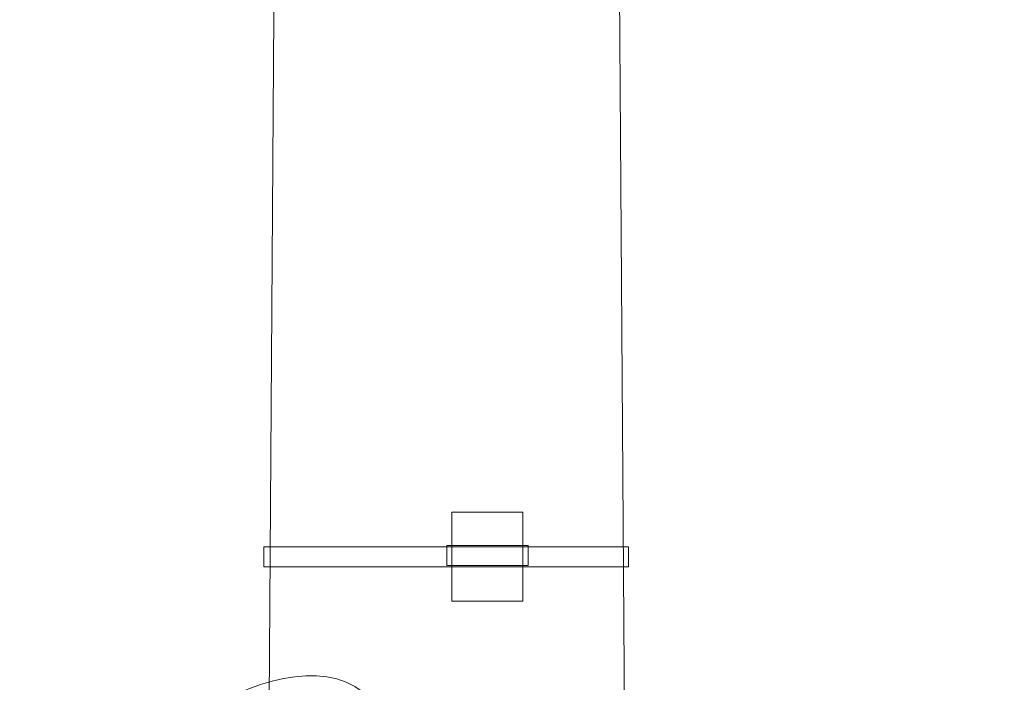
# Model space of a CAD drawing. Header units: centimetres. Extents: x -4644 to 5368, y -667 to 1552.
# Tile 10 of 48: x -1869 to -1797, y 295 to 344. Entities that reach past the tile are written whole.
import ezdxf

# ---------------------------------------------------------------- set-up
doc = ezdxf.new("R2010")
doc.units = ezdxf.units.CM
doc.header["$MEASUREMENT"] = 0
doc.layers.add('Warstwa 1', color=7, linetype='CONTINUOUS')

msp = doc.modelspace()

# ---------------------------------------------------------------- linework, layer by layer
at = {"layer": 'Warstwa 1', "color": 7, "lineweight": 18}
for points in [[(-1837.264, 300.98), (-1832.053, 300.98), (-1832.053, 307.541), (-1837.264, 307.541), (-1837.264, 300.98)], [(-1851.109, 303.521), (-1824.273, 303.521), (-1824.273, 304.99), (-1851.109, 304.99), (-1851.109, 303.521)], [(-1837.632, 303.615), (-1831.645, 303.615), (-1831.645, 305.084), (-1837.632, 305.084), (-1837.632, 303.615)]]:
    msp.add_lwpolyline(points, close=True, dxfattribs=at)
at = {"layer": 'Warstwa 1', "color": 250, "lineweight": 70}
msp.add_open_spline([(-2181.252, -624.773), (-2181.252, -624.773), (-2181.252, 905.007), (-2181.252, 905.007), (-2181.252, 905.007), (-2181.252, 905.007), (-1129.835, 905.007), (-1129.835, 905.007), (-1129.835, 905.007), (-1129.835, 905.007), (-1129.835, -624.773), (-1129.835, -624.773), (-1129.835, -624.773), (-1129.835, -624.773), (-2181.252, -624.773), (-2181.252, -624.773)], degree=3, knots=[0, 0, 0, 0, 0.2, 0.2, 0.2, 0.2, 0.4, 0.4, 0.4, 0.4, 0.6, 0.6, 0.6, 0.6, 1, 1, 1, 1], dxfattribs=at)
at = {"layer": 'Warstwa 1', "color": 7, "lineweight": 20}
for points, knots in [([(-1855.407, -399.353), (-1855.407, -399.353), (-1819.827, -399.353), (-1819.827, -399.353), (-1819.827, -399.353), (-1819.827, -399.353), (-1827.951, 784.467), (-1827.951, 784.467), (-1827.951, 784.467), (-1827.951, 784.467), (-1847.371, 784.467), (-1847.371, 784.467), (-1847.371, 784.467), (-1847.371, 784.467), (-1855.407, -399.353), (-1855.407, -399.353)], [0, 0, 0, 0, 0.2, 0.2, 0.2, 0.2, 0.4, 0.4, 0.4, 0.4, 0.6, 0.6, 0.6, 0.6, 1, 1, 1, 1]), ([(-1843.417, -245.753), (-1843.417, -204.934), (-1843.417, 284.153), (-1843.417, 284.153), (-1843.417, 284.153), (-1842.971, 298.75), (-1853.711, 292.063), (-1859.757, 286.259), (-1859.757, 286.259), (-1859.757, 286.259), (-1861.882, 288.255), (-1861.882, 288.255), (-1861.882, 288.255), (-1856.448, 293.695), (-1841.628, 301.968), (-1841.069, 287.035), (-1841.069, 287.035), (-1841.069, 287.035), (-1841.069, -206.144), (-1841.069, -245.917)], [0.1488186, 0.1488186, 0.1488186, 0.1488186, 0.2857143, 0.2857143, 0.2857143, 0.2857143, 0.4285714, 0.4285714, 0.4285714, 0.4285714, 0.5714286, 0.5714286, 0.5714286, 0.5714286, 0.7142857, 0.7142857, 0.7142857, 0.7142857, 0.9884792, 0.9884792, 0.9884792, 0.9884792])]:
    msp.add_open_spline(points, degree=3, knots=knots, dxfattribs=at)

doc.saveas('drawing.dxf')
